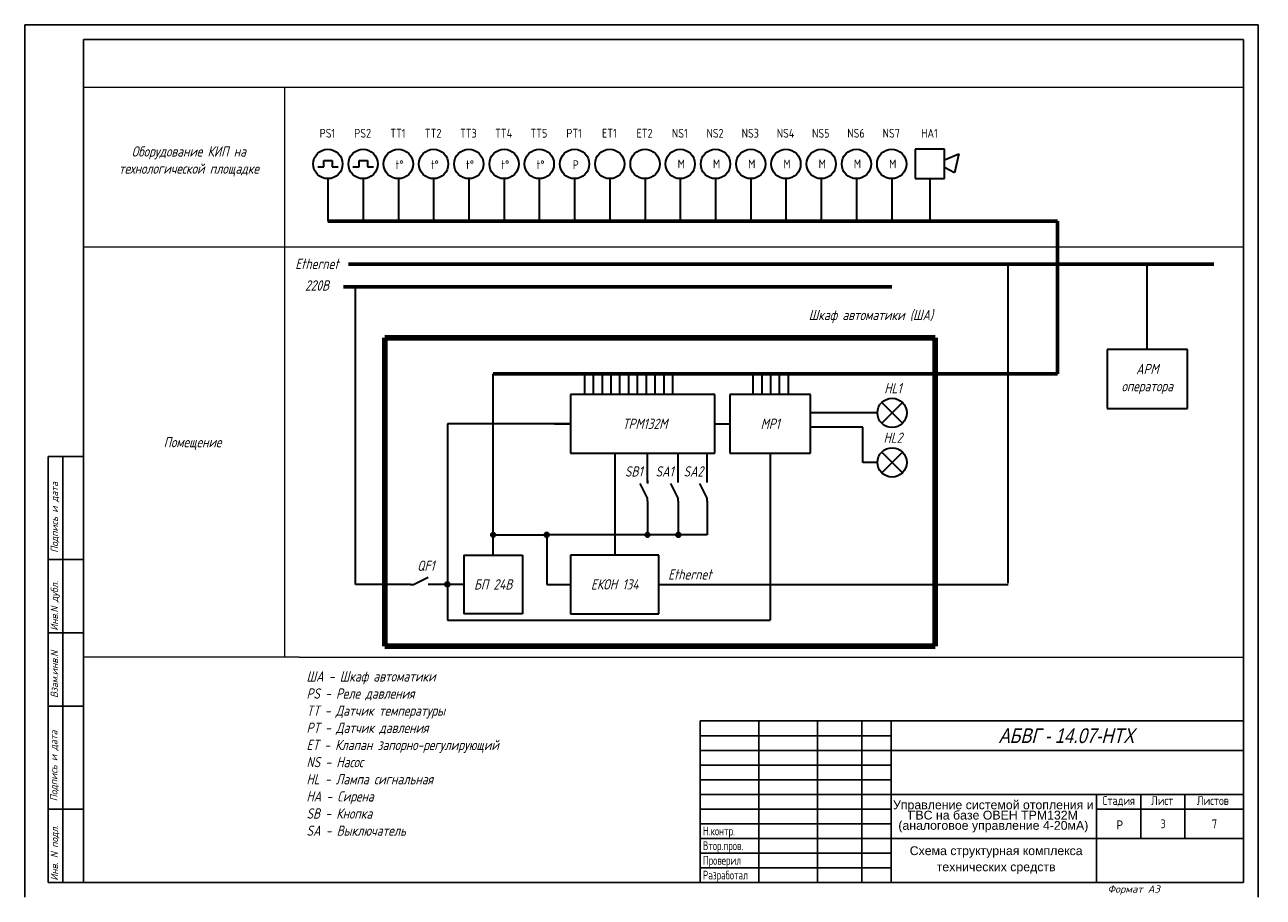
# Model space of a CAD drawing. Header units: millimetres. Extents: x 643 to 1239, y 174 to 2865.
# Tile 9 of 12: x 643 to 1065, y 1465 to 1762. Entities that reach past the tile are written whole.
import ezdxf
from ezdxf.enums import TextEntityAlignment as Align

# ---------------------------------------------------------------- set-up
doc = ezdxf.new("R2010")
doc.units = ezdxf.units.MM
for name, color, linetype in [('_FORMAT OSNOVNAJA', 1, 'Continuous'), ('_TABLITSA OSNOVNAJA', 3, 'Continuous'), ('_TABLITSA TONKAJA', 2, 'Continuous'), ('Текст', 7, 'Continuous'), ('Форматка', 4, 'Continuous')]:
    doc.layers.add(name, color=color, linetype=linetype)
doc.layers.add('Слой1', color=10, linetype='Continuous', lineweight=200, plot=False)
doc.styles.add('35', font='romans.shx', dxfattribs={"width": 0.7, "oblique": 15, "height": 3.5})
doc.styles.add('Arial', font='arial.ttf')
doc.styles.add('Romans8', font='romans8.shx', dxfattribs={"width": 0.8, "height": 3})
doc.styles.add('ДЛЯ текста', font='GOST_AU.ttf', dxfattribs={"oblique": 15, "height": 3.5})

msp = doc.modelspace()

# ---------------------------------------------------------------- hatches: boundary and pattern name
at = {"ltscale": 2}
h = msp.add_hatch(color=0, dxfattribs=at)
edge = h.paths.add_edge_path()
edge.add_arc((802.59, 1588.26), 0.839, 0, 360)
h = msp.add_hatch(color=0, dxfattribs=at)
edge = h.paths.add_edge_path()
edge.add_arc((820.82, 1588.26), 0.839, 0, 360)
h = msp.add_hatch(color=0, dxfattribs=at)
edge = h.paths.add_edge_path()
edge.add_arc((855.16, 1588.26), 0.839, 0, 360)
h = msp.add_hatch(color=0, dxfattribs=at)
edge = h.paths.add_edge_path()
edge.add_arc((865.63, 1588.26), 0.839, 0, 360)
h = msp.add_hatch(color=0, dxfattribs=at)
edge = h.paths.add_edge_path()
edge.add_arc((787, 1571.4), 0.839, 0, 360)

# ---------------------------------------------------------------- linework, layer by layer
at = {"lineweight": 15}
for p, q in [((1058.1, 1740.58), (663.1, 1740.58)), ((731.55, 1740.58), (731.55, 1686.16)), ((1058.1, 1686.16), (663.1, 1686.16)), ((731.55, 1686.16), (731.55, 1546.61)), ((736.5, 1546.61), (663.1, 1546.61)), ((736.5, 1546.61), (1058.1, 1546.61))]:
    msp.add_line(p, q, dxfattribs=at)
at = {"lineweight": 30}
for p, q in [((956.31, 1719.52), (946.31, 1719.52)), ((946.31, 1719.52), (946.31, 1709.52)), ((956.31, 1709.52), (956.31, 1719.52)), ((956.31, 1715.94), (961.16, 1717.96)), ((961.16, 1717.96), (959.67, 1711.46)), ((742.85, 1713.58), (744.95, 1713.58)), ((744.95, 1713.58), (744.95, 1715.68)), ((744.95, 1715.68), (747.75, 1715.68)), ((747.75, 1715.68), (747.75, 1713.58)), ((747.75, 1713.58), (749.85, 1713.58)), ((754.86, 1713.58), (756.96, 1713.58)), ((756.96, 1713.58), (756.96, 1715.68)), ((756.96, 1715.68), (759.76, 1715.68)), ((759.76, 1715.68), (759.76, 1713.58)), ((759.76, 1713.58), (761.86, 1713.58)), ((959.67, 1711.46), (956.31, 1713.31)), ((746.31, 1709.52), (746.31, 1695.04)), ((758.31, 1709.52), (758.31, 1695.04)), ((770.31, 1709.52), (770.31, 1695.04)), ((782.31, 1709.52), (782.31, 1695.04)), ((794.31, 1709.52), (794.31, 1695.04)), ((806.31, 1709.52), (806.31, 1695.04)), ((818.31, 1709.52), (818.31, 1695.04)), ((830.31, 1709.52), (830.31, 1695.04)), ((842.31, 1709.52), (842.31, 1695.04)), ((854.31, 1709.52), (854.31, 1695.04)), ((866.31, 1709.52), (866.31, 1695.04)), ((878.31, 1709.52), (878.31, 1695.04)), ((890.31, 1709.52), (890.31, 1695.04)), ((902.31, 1709.52), (902.31, 1695.04)), ((914.31, 1709.52), (914.31, 1695.04)), ((926.31, 1709.52), (926.31, 1695.04)), ((938.31, 1709.52), (938.31, 1695.04)), ((946.31, 1709.52), (956.31, 1709.52)), ((951.31, 1709.52), (951.31, 1695.04)), ((977.95, 1571.84), (977.95, 1680.36)), ((1025.34, 1651.32), (1025.34, 1680.36)), ((755.72, 1571.4), (755.72, 1672.73)), ((1011.64, 1651.32), (1011.64, 1631.32)), ((1039.05, 1651.32), (1011.64, 1651.32)), ((1039.05, 1631.32), (1039.05, 1651.32)), ((802.59, 1581.4), (802.59, 1643.07)), ((833.78, 1636.07), (833.78, 1643.07)), ((836.78, 1636.07), (836.78, 1643.07)), ((839.78, 1636.07), (839.78, 1643.07)), ((842.78, 1636.07), (842.78, 1643.07)), ((845.78, 1636.07), (845.78, 1643.07)), ((848.78, 1636.07), (848.78, 1643.07)), ((851.78, 1636.07), (851.78, 1643.07)), ((851.78, 1636.07), (851.78, 1643.07)), ((854.78, 1636.07), (854.78, 1643.07)), ((857.78, 1636.07), (857.78, 1643.07)), ((857.78, 1636.07), (857.78, 1643.07)), ((860.78, 1636.07), (860.78, 1643.07)), ((863.78, 1636.07), (863.78, 1643.07)), ((891.15, 1636.07), (891.15, 1643.07)), ((894.15, 1636.07), (894.15, 1643.07)), ((897.15, 1636.07), (897.15, 1643.07)), ((900.15, 1636.07), (900.15, 1643.07)), ((903.15, 1636.07), (903.15, 1643.07)), ((828.99, 1636.07), (828.99, 1616.07)), ((878.03, 1636.07), (828.99, 1636.07)), ((878.03, 1616.07), (878.03, 1636.07)), ((883.21, 1636.07), (883.21, 1616.07)), ((910.63, 1636.07), (883.21, 1636.07)), ((910.63, 1616.07), (910.63, 1636.07)), ((941.99, 1626.25), (934.92, 1633.32)), ((934.92, 1626.25), (941.99, 1633.32)), ((928.45, 1629.79), (910.63, 1629.79)), ((933.45, 1629.79), (928.45, 1629.79)), ((1011.64, 1631.32), (1039.05, 1631.32)), ((828.99, 1626.07), (787, 1626.07)), ((787, 1626.07), (787, 1571.4)), ((823.43, 1626.07), (828.99, 1626.07)), ((878.03, 1626.07), (883.21, 1626.07)), ((928.45, 1624.91), (910.63, 1624.91)), ((928.45, 1612.91), (928.45, 1624.91)), ((828.99, 1616.07), (878.03, 1616.07)), ((843.99, 1616.07), (843.99, 1581.4)), ((855.16, 1606.07), (855.16, 1616.07)), ((865.63, 1606.07), (865.63, 1616.07)), ((875.44, 1606.07), (875.44, 1616.07)), ((883.21, 1616.07), (910.63, 1616.07)), ((896.92, 1616.07), (896.92, 1559.26)), ((941.99, 1609.38), (934.92, 1616.45)), ((934.92, 1609.38), (941.99, 1616.45)), ((933.45, 1612.91), (928.45, 1612.91)), ((855.16, 1599.76), (855.16, 1588.26)), ((865.63, 1599.76), (865.63, 1588.26)), ((875.44, 1599.76), (875.44, 1588.26)), ((802.59, 1588.26), (812.59, 1588.26)), ((812.59, 1588.26), (820.82, 1588.26)), ((820.82, 1588.26), (820.82, 1571.4)), ((875.44, 1588.26), (820.82, 1588.26)), ((792.59, 1581.4), (792.59, 1561.4)), ((792.59, 1581.4), (812.59, 1581.4)), ((812.59, 1581.4), (812.59, 1561.4)), ((828.99, 1581.4), (828.99, 1561.4)), ((858.99, 1581.4), (828.99, 1581.4)), ((858.99, 1561.4), (858.99, 1581.4)), ((792.59, 1573.81), (792.59, 1568.81)), ((760.72, 1571.4), (755.72, 1571.4)), ((765.72, 1571.4), (760.72, 1571.4)), ((774.42, 1571.4), (765.72, 1571.4)), ((792.59, 1571.4), (781.42, 1571.4)), ((787, 1571.4), (787, 1559.26)), ((792.59, 1571.4), (787.59, 1571.4)), ((820.82, 1571.4), (828.99, 1571.4)), ((858.99, 1571.4), (977.95, 1571.4)), ((787, 1566.4), (787, 1559.26)), ((812.59, 1561.4), (792.59, 1561.4)), ((828.99, 1561.4), (858.99, 1561.4)), ((787, 1559.26), (896.92, 1559.26))]:
    msp.add_line(p, q, dxfattribs=at)
at = {"lineweight": 60}
for p, q in [((746.31, 1695.04), (938.31, 1695.04)), ((994.75, 1695.04), (938.31, 1695.04)), ((994.75, 1695.04), (994.75, 1643.07)), ((753.29, 1680.36), (1048.03, 1680.36)), ((751.61, 1672.73), (938.31, 1672.73)), ((802.59, 1643.07), (907.92, 1643.07)), ((994.75, 1643.07), (907.92, 1643.07))]:
    msp.add_line(p, q, dxfattribs=at)
at = {"lineweight": 100}
for p, q in [((953.09, 1655.34), (765.72, 1655.34)), ((765.72, 1655.34), (765.72, 1648.04)), ((953.09, 1655.34), (953.09, 1550.36)), ((765.72, 1550.36), (765.72, 1648.04)), ((953.09, 1550.36), (765.72, 1550.36))]:
    msp.add_line(p, q, dxfattribs=at)
at = {"color": 0, "lineweight": 30}
for p, q in [((855.16, 1600.76), (852.66, 1605.76)), ((855.16, 1606.76), (855.16, 1605.76)), ((865.63, 1600.76), (863.13, 1605.76)), ((875.44, 1600.76), (872.94, 1605.76)), ((855.16, 1599.76), (855.16, 1600.76)), ((865.63, 1599.76), (865.63, 1600.76)), ((875.44, 1599.76), (875.44, 1600.76)), ((775.42, 1571.4), (780.42, 1573.9)), ((774.42, 1571.4), (775.42, 1571.4)), ((781.42, 1571.4), (780.42, 1571.4))]:
    msp.add_line(p, q, dxfattribs=at)
at = {"color": 7, "lineweight": 30, "ltscale": 10}
for centre in [(746.31, 1714.52), (758.31, 1714.52), (770.31, 1714.52), (782.31, 1714.52), (794.31, 1714.52), (806.31, 1714.52), (818.31, 1714.52), (830.31, 1714.52), (842.31, 1714.52), (854.31, 1714.52), (866.31, 1714.52), (878.31, 1714.52), (890.31, 1714.52), (902.31, 1714.52), (914.31, 1714.52), (926.31, 1714.52), (938.31, 1714.52)]:
    msp.add_circle(centre, 5, dxfattribs=at)
at = {"lineweight": 30, "ltscale": 10}
for centre in [(938.45, 1629.79), (938.45, 1612.91)]:
    msp.add_circle(centre, 5, dxfattribs=at)
at = {"color": 0, "ltscale": 2}
for centre in [(802.59, 1588.26), (820.82, 1588.26), (855.16, 1588.26), (865.63, 1588.26), (787, 1571.4)]:
    msp.add_circle(centre, 0.839, dxfattribs=at)
at = {"layer": '_FORMAT OSNOVNAJA', "color": 7}
for p, q in [((873.1, 1524.9), (873.1, 1469.9)), ((1058.1, 1524.9), (873.1, 1524.9))]:
    msp.add_line(p, q, dxfattribs=at)
at = {"layer": '_TABLITSA OSNOVNAJA', "color": 7}
for p, q in [((893.1, 1524.9), (893.1, 1469.9)), ((913.1, 1469.9), (913.1, 1524.9)), ((928.1, 1524.9), (928.1, 1469.9)), ((938.1, 1469.9), (938.1, 1524.9)), ((1058.1, 1514.9), (938.1, 1514.9)), ((938.1, 1499.9), (1058.1, 1499.9)), ((1008.1, 1499.9), (1008.1, 1469.9)), ((1023.1, 1484.9), (1023.1, 1499.9)), ((1038.1, 1499.9), (1038.1, 1484.9)), ((1008.1, 1494.9), (1058.1, 1494.9)), ((1058.1, 1484.9), (938.1, 1484.9))]:
    msp.add_line(p, q, dxfattribs=at)
at = {"layer": '_TABLITSA TONKAJA', "color": 7}
for p, q in [((873.1, 1519.9), (938.1, 1519.9)), ((873.1, 1514.9), (938.1, 1514.9)), ((938.1, 1509.9), (873.1, 1509.9)), ((938.1, 1509.9), (873.1, 1509.9)), ((873.1, 1504.9), (938.1, 1504.9)), ((873.1, 1504.9), (938.1, 1504.9)), ((873.1, 1499.9), (938.1, 1499.9)), ((873.1, 1499.9), (938.1, 1499.9)), ((938.1, 1494.9), (873.1, 1494.9)), ((938.1, 1494.9), (873.1, 1494.9)), ((873.1, 1489.9), (938.1, 1489.9)), ((873.1, 1489.9), (938.1, 1489.9)), ((938.1, 1484.9), (873.1, 1484.9)), ((938.1, 1484.9), (873.1, 1484.9)), ((938.1, 1479.9), (873.1, 1479.9)), ((938.1, 1479.9), (873.1, 1479.9)), ((873.1, 1474.9), (938.1, 1474.9)), ((873.1, 1474.9), (938.1, 1474.9))]:
    msp.add_line(p, q, dxfattribs=at)
at = {"layer": 'Слой1', "color": 7, "lineweight": -3}
for p, q in [((643.1, 1761.9), (643.1, 1464.9)), ((643.1, 1761.9), (643.1, 1464.9)), ((1063.1, 1761.9), (1063.1, 1464.9)), ((1063.1, 1761.9), (1063.1, 1464.9)), ((1063.1, 1761.9), (1063.1, 1464.9)), ((1063.1, 1761.9), (1063.1, 1464.9)), ((1063.1, 1761.9), (1063.1, 1464.9))]:
    msp.add_line(p, q, dxfattribs=at)
at = {"layer": 'Слой1', "color": 7, "linetype": 'ByBlock', "lineweight": -3, "ltscale": 0.4}
for p, q in [((643.1, 1761.9), (853.1, 1761.9)), ((848.57, 1761.9), (1063.1, 1761.9))]:
    msp.add_line(p, q, dxfattribs=at)
at = {"layer": 'Форматка', "color": 7, "lineweight": -3}
for p, q in [((663.1, 1469.9), (663.1, 1756.9)), ((663.1, 1756.9), (1058.1, 1756.9)), ((1058.1, 1756.9), (1058.1, 1469.9)), ((663.1, 1614.9), (651.1, 1614.9)), ((651.1, 1469.9), (651.1, 1614.9)), ((656.1, 1469.9), (656.1, 1614.9)), ((663.1, 1579.9), (651.1, 1579.9)), ((663.1, 1554.9), (651.1, 1554.9)), ((663.1, 1529.9), (651.1, 1529.9)), ((663.1, 1494.9), (651.1, 1494.9)), ((1058.1, 1469.9), (651.1, 1469.9))]:
    msp.add_line(p, q, dxfattribs=at)

# ---------------------------------------------------------------- texts
at = {"lineweight": -3, "style": 'Arial', "oblique": 15, "width": 0.8}
msp.add_text('АБВГ - 14.07-НТХ', height=5, dxfattribs=at).set_placement((1020.86, 1519.89), align=Align.MIDDLE_RIGHT)
at = {"color": 7, "style": 'Arial', "width": 0.8}
msp.add_text('Р', height=3, dxfattribs=at).set_placement((1014.87, 1488.03))
at = {"color": 7, "linetype": 'Continuous', "char_height": 3.5, "attachment_point": 5, "style": 'ДЛЯ текста'}
for s, insert, width in [('\\A1;Оборудование КИП на технологической площадке', (698.97, 1715.39), 54.1238), ('\\A1;Ethernet', (742.61, 1680.52), 28.0293), ('\\A1;220В', (742.61, 1673.16), 28.0293), ('\\A1;Помещение ', (700.22, 1619.35), 80.1554), ('\\A1;SB1', (850.47, 1609.85), 7.5321), ('\\A1;SA1', (860.95, 1609.85), 7.5321), ('\\A1;SA2', (870.75, 1609.85), 7.5321), ('\\A1;QF1', (779.66, 1577.74), 7.5321)]:
    msp.add_mtext(s, dxfattribs=dict(at, insert=insert, width=width))
at = {"color": 7, "linetype": 'Continuous', "lineweight": 30, "char_height": 3.5, "style": 'ДЛЯ текста'}
for s, insert, width, attachment_point in [('\\A1;Шкаф автоматики (ША)', (931.21, 1662.63), 60.5308, 5), ('\\A1;АРМ\\Pоператора', (1025.34, 1641.32), 27.4144, 5), ('\\A1;HL1', (938.73, 1638.18), 27.4144, 5), ('\\A1;ТРМ132М', (854.3, 1626.07), 45, 5), ('\\A1;МР1', (896.92, 1626.07), 27.4144, 5), ('\\A1;HL2', (938.73, 1621.34), 27.4144, 5), ('\\A1;БП 24В', (802.59, 1571.4), 20, 5), ('\\A1;ЕКОН 134', (843.99, 1571.4), 30, 5), ('\\A1;Ethernet', (869.58, 1574.8), 20, 5), ('\\A1;ША - Шкаф автоматики\\PPS - Реле давления \\PTT - Датчик температуры\\PPT - Датчик давления\\PET - Клапан запорно-регулирующий\\PNS - Насос\\PHL - Лампа сигнальная\\PHA - Сирена\\PSB - Кнопка \\PSA - Выключатель', (739.03, 1513.82), 151.3185, 4)]:
    msp.add_mtext(s, dxfattribs=dict(at, insert=insert, width=width, attachment_point=attachment_point))
at = {"insert": (972.92, 1492.4), "char_height": 3, "width": 68.1641, "attachment_point": 5, "line_spacing_factor": 0.7, "style": 'Arial'}
msp.add_mtext('Управление системой отопления и ГВС на базе ОВЕН ТРМ132М (аналоговое управление 4-20мА)', dxfattribs=at)
at = {"layer": 'Текст', "color": 7, "lineweight": 30, "ltscale": 6.666667, "char_height": 3, "width": 11.3228, "attachment_point": 5, "style": 'Romans8'}
for s, insert in [('PS1', (746.16, 1724.98)), ('PS2', (758.16, 1724.98)), ('TT1', (770.16, 1724.98)), ('TT2', (782.16, 1724.98)), ('TT3', (794.16, 1724.98)), ('TT4', (806.16, 1724.98)), ('TT5', (818.16, 1724.98)), ('PT1', (830.16, 1724.98)), ('ET1', (842.16, 1724.98)), ('ET2', (854.16, 1724.98)), ('NS1', (866.16, 1724.98)), ('NS2', (878.16, 1724.98)), ('NS3', (890.16, 1724.98)), ('NS4', (902.16, 1724.98)), ('NS5', (914.16, 1724.98)), ('NS6', (926.16, 1724.98)), ('NS7', (938.16, 1724.98)), ('HA1', (951.16, 1724.98)), ('t%%D', (770.72, 1714.27)), ('t%%D', (782.72, 1714.27)), ('t%%D', (794.72, 1714.27)), ('t%%D', (806.72, 1714.27)), ('t%%D', (818.72, 1714.27)), ('P', (830.72, 1714.27)), ('М', (866.66, 1714.55)), ('М', (878.66, 1714.55)), ('М', (890.66, 1714.55)), ('М', (902.66, 1714.55)), ('М', (914.66, 1714.55)), ('М', (926.66, 1714.55)), ('М', (938.66, 1714.55))]:
    msp.add_mtext(s, dxfattribs=dict(at, insert=insert))
at = {"layer": 'Текст', "color": 7, "ltscale": 6.666667, "char_height": 3, "style": 'Romans8'}
for s, insert, width, attachment_point in [('Стадия', (1015.6, 1499.3), 15, 2), ('\\pi3.55;Лист', (1023.1, 1499.3), 15, 1), ('\\pi4.1499;Листов', (1038.1, 1499.3), 20, 1)]:
    msp.add_mtext(s, dxfattribs=dict(at, insert=insert, width=width, attachment_point=attachment_point))
at = {"layer": 'Текст', "color": 7, "insert": (874.05, 1503.95), "char_height": 3, "width": 21.4279, "attachment_point": 1, "style": 'Romans8'}
msp.add_mtext('{\\W0.7;\\P\\P\\PН.контр.   \\PВтор.пров.\\PПроверил\\PРазработал}', dxfattribs=at)
at = {"layer": 'Текст', "color": 7, "ltscale": 100, "char_height": 3, "width": 19.7446, "attachment_point": 5, "style": 'Romans8'}
for s, insert in [('\\A1;3', (1030.76, 1489.9)), ('\\A1;7', (1048.23, 1489.9))]:
    msp.add_mtext(s, dxfattribs=dict(at, insert=insert))
at = {"layer": 'Форматка', "color": 7, "lineweight": -3, "style": '35', "oblique": 15, "width": 0.9}
for s, p in [('Подпись и дата', (654.44, 1582.15)), ('Инв.N дубл.', (654.44, 1555.61)), ('Взам.инв.N', (654.44, 1532.73)), ('Подпись и дата', (654.24, 1497.58)), ('Инв. N подл.', (654.44, 1470.54))]:
    msp.add_text(s, height=2.5, rotation=90, dxfattribs=at).set_placement(p)
at = {"layer": 'Форматка', "color": 7, "lineweight": -3, "style": 'Arial'}
for s, p in [('Схема структурная комплекса', (973.88, 1480.74)), ('технических средств', (973.88, 1475.24))]:
    msp.add_text(s, height=3, dxfattribs=at).set_placement(p, align=Align.MIDDLE_CENTER)
at = {"layer": 'Форматка', "color": 7, "lineweight": -3, "style": '35', "oblique": 15}
msp.add_text('Формат А3', height=2.5, dxfattribs=at).set_placement((1011.81, 1466.44))

doc.saveas('drawing.dxf')
